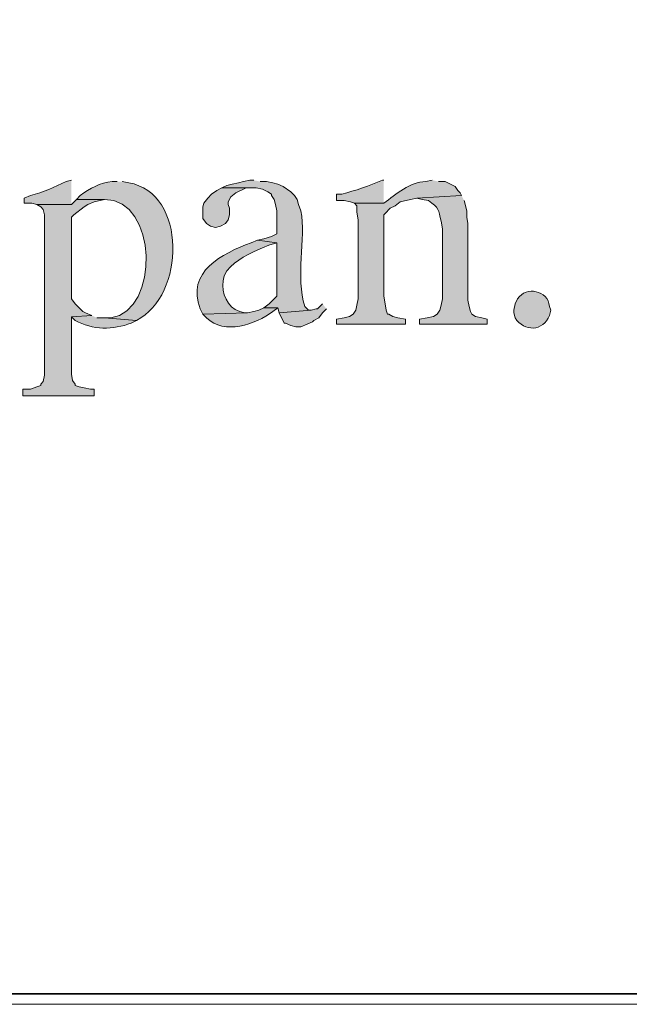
# Model space of a CAD drawing. Header units: inches. Extents: x 1352 to 2050, y -1711 to -1289.
# Tile 114 of 256: x 1972 to 1982, y -1710 to -1694. Entities that reach past the tile are written whole.
import ezdxf

# ---------------------------------------------------------------- set-up
doc = ezdxf.new("R2010")
doc.units = ezdxf.units.IN
doc.header["$MEASUREMENT"] = 0
doc.layers.add('图层 1', color=7, linetype='Continuous')

# ---------------------------------------------------------------- blocks, each defined once
blk = doc.blocks.new('block 10')
at = {"layer": '图层 1', "lineweight": 0}
blk.add_lwpolyline([(1754.306, -1289.756), (2049.659, -1289.756), (2049.659, -1710.267), (1754.306, -1710.267), (1754.306, -1289.756)], dxfattribs=at)
blk = doc.blocks.new('block 13')
at = {"layer": '图层 1', "lineweight": 0}
blk.add_lwpolyline([(1754.306, -1289.756), (2049.659, -1289.756), (2049.659, -1710.267), (1754.306, -1710.267), (1754.306, -1289.756)], dxfattribs=at)
at = {"layer": '图层 1', "color": 250, "lineweight": 35, "true_color": 0x221814}
blk.add_lwpolyline([(1754.482, -1289.932), (2049.482, -1289.932), (2049.482, -1710.09), (1754.482, -1710.09), (1754.482, -1289.932)], dxfattribs=at)
blk = doc.blocks.new('block 14')
at = {"layer": '图层 1', "lineweight": 0}
blk.add_lwpolyline([(1754.306, -1289.756), (2049.659, -1289.756), (2049.659, -1710.267), (1754.306, -1710.267), (1754.306, -1289.756)], dxfattribs=at)
blk = doc.blocks.new('block 15')
at = {"layer": '图层 1', "lineweight": 0}
blk.add_lwpolyline([(1754.306, -1289.756), (2049.659, -1289.756), (2049.659, -1710.267), (1754.306, -1710.267), (1754.306, -1289.756)], dxfattribs=at)
blk = doc.blocks.new('block 16')
at = {"layer": '图层 1', "true_color": 0x221814}
h = blk.add_hatch(color=250, dxfattribs=at)
edge = h.paths.add_edge_path()
edge.add_spline(control_points=[(1972.517, -1696.582), (1972.517, -1696.582), (1972.432, -1696.604), (1972.432, -1696.604), (1972.24, -1696.696), (1972.047, -1696.785), (1971.84, -1696.836), (1971.84, -1696.836), (1971.733, -1696.879), (1971.733, -1696.879), (1971.733, -1696.879), (1971.733, -1696.963), (1971.733, -1696.963), (1971.733, -1696.963), (1971.861, -1696.963), (1971.861, -1696.963), (1971.861, -1696.963), (1971.945, -1696.985), (1971.945, -1696.985), (1971.945, -1696.985), (1972.517, -1696.985), (1972.517, -1696.985)], knot_values=[0, 0, 0, 0, 0.352778, 0.352778, 0.352778, 0.705556, 0.705556, 0.705556, 1.058333, 1.058333, 1.058333, 1.411111, 1.411111, 1.411111, 1.763889, 1.763889, 1.763889, 2.116667, 2.116667, 2.116667, 2.469444, 2.469444, 2.469444, 2.469444], degree=3, periodic=0)
edge.add_line((1972.517, -1696.985), (1972.517, -1696.582))
h = blk.add_hatch(color=250, dxfattribs=at)
edge = h.paths.add_edge_path()
edge.add_spline(control_points=[(1973.279, -1696.604), (1973.279, -1696.604), (1973.194, -1696.604), (1973.194, -1696.604), (1972.997, -1696.625), (1972.82, -1696.718), (1972.665, -1696.836), (1972.665, -1696.836), (1972.602, -1696.9), (1972.602, -1696.9), (1972.602, -1696.9), (1973.067, -1696.9), (1973.067, -1696.9), (1973.954, -1696.897), (1973.985, -1698.75), (1973.173, -1698.869), (1973.173, -1698.869), (1973.067, -1698.869), (1973.067, -1698.869), (1973.067, -1698.869), (1973.596, -1698.911), (1973.596, -1698.911), (1974.412, -1698.504), (1974.439, -1696.787), (1973.469, -1696.625), (1973.469, -1696.625), (1973.363, -1696.604), (1973.363, -1696.604)], knot_values=[0, 0, 0, 0, 0.352778, 0.352778, 0.352778, 0.705556, 0.705556, 0.705556, 1.058333, 1.058333, 1.058333, 1.411111, 1.411111, 1.411111, 1.763889, 1.763889, 1.763889, 2.116667, 2.116667, 2.116667, 2.469444, 2.469444, 2.469444, 2.822222, 2.822222, 2.822222, 3.175, 3.175, 3.175, 3.175], degree=3, periodic=0)
edge.add_line((1973.363, -1696.604), (1973.279, -1696.604))
h = blk.add_hatch(color=250, dxfattribs=at)
edge = h.paths.add_edge_path()
edge.add_spline(control_points=[(1975.544, -1696.582), (1975.544, -1696.582), (1975.48, -1696.582), (1975.48, -1696.582), (1975.48, -1696.582), (1975.374, -1696.604), (1975.374, -1696.604), (1975.374, -1696.604), (1975.289, -1696.625), (1975.289, -1696.625), (1975.289, -1696.625), (1975.184, -1696.646), (1975.184, -1696.646), (1975.184, -1696.646), (1975.099, -1696.667), (1975.099, -1696.667), (1975.099, -1696.667), (1975.015, -1696.709), (1975.015, -1696.709), (1975.015, -1696.709), (1975.586, -1696.709), (1975.586, -1696.709), (1975.586, -1696.709), (1975.692, -1696.731), (1975.692, -1696.731), (1975.692, -1696.731), (1975.777, -1696.773), (1975.777, -1696.773), (1975.777, -1696.773), (1975.84, -1696.815), (1975.84, -1696.815), (1975.84, -1696.815), (1975.84, -1696.836), (1975.84, -1696.836), (1975.84, -1696.836), (1975.882, -1696.9), (1975.882, -1696.9), (1975.882, -1696.9), (1975.904, -1696.985), (1975.904, -1696.985), (1975.904, -1696.985), (1975.925, -1697.09), (1975.925, -1697.09), (1975.925, -1697.09), (1975.925, -1697.472), (1975.925, -1697.472), (1975.925, -1697.472), (1975.84, -1697.514), (1975.84, -1697.514), (1975.84, -1697.514), (1975.713, -1697.556), (1975.713, -1697.556), (1975.713, -1697.556), (1975.607, -1697.577), (1975.607, -1697.577), (1975.607, -1697.577), (1975.925, -1697.619), (1975.925, -1697.619), (1975.925, -1697.619), (1975.925, -1698.509), (1975.925, -1698.509), (1975.925, -1698.509), (1975.798, -1698.635), (1975.798, -1698.635), (1975.798, -1698.635), (1975.713, -1698.699), (1975.713, -1698.699), (1975.713, -1698.699), (1975.946, -1698.699), (1975.946, -1698.699), (1975.946, -1698.699), (1975.967, -1698.784), (1975.967, -1698.784), (1975.967, -1698.784), (1976.496, -1698.741), (1976.496, -1698.741), (1976.496, -1698.741), (1976.454, -1698.741), (1976.454, -1698.741), (1976.454, -1698.741), (1976.39, -1698.677), (1976.39, -1698.677), (1976.236, -1698.197), (1976.413, -1697.557), (1976.327, -1697.09), (1976.327, -1697.09), (1976.285, -1696.985), (1976.285, -1696.985), (1976.285, -1696.985), (1976.263, -1696.9), (1976.263, -1696.9), (1976.263, -1696.9), (1976.221, -1696.836), (1976.221, -1696.836), (1976.221, -1696.836), (1976.158, -1696.773), (1976.158, -1696.773), (1976.158, -1696.773), (1976.03, -1696.688), (1976.03, -1696.688), (1976.03, -1696.688), (1975.946, -1696.646), (1975.946, -1696.646), (1975.946, -1696.646), (1975.861, -1696.625), (1975.861, -1696.625), (1975.861, -1696.625), (1975.755, -1696.604), (1975.755, -1696.604), (1975.755, -1696.604), (1975.65, -1696.604), (1975.65, -1696.604)], knot_values=[0, 0, 0, 0, 0.352778, 0.352778, 0.352778, 0.705556, 0.705556, 0.705556, 1.058333, 1.058333, 1.058333, 1.411111, 1.411111, 1.411111, 1.763889, 1.763889, 1.763889, 2.116667, 2.116667, 2.116667, 2.469444, 2.469444, 2.469444, 2.822222, 2.822222, 2.822222, 3.175, 3.175, 3.175, 3.527778, 3.527778, 3.527778, 3.880556, 3.880556, 3.880556, 4.233333, 4.233333, 4.233333, 4.586111, 4.586111, 4.586111, 4.938889, 4.938889, 4.938889, 5.291667, 5.291667, 5.291667, 5.644444, 5.644444, 5.644444, 5.997222, 5.997222, 5.997222, 6.35, 6.35, 6.35, 6.702778, 6.702778, 6.702778, 7.055556, 7.055556, 7.055556, 7.408333, 7.408333, 7.408333, 7.761111, 7.761111, 7.761111, 8.113889, 8.113889, 8.113889, 8.466667, 8.466667, 8.466667, 8.819444, 8.819444, 8.819444, 9.172222, 9.172222, 9.172222, 9.525, 9.525, 9.525, 9.877778, 9.877778, 9.877778, 10.230556, 10.230556, 10.230556, 10.583333, 10.583333, 10.583333, 10.936111, 10.936111, 10.936111, 11.288889, 11.288889, 11.288889, 11.641667, 11.641667, 11.641667, 11.994444, 11.994444, 11.994444, 12.347222, 12.347222, 12.347222, 12.7, 12.7, 12.7, 13.052778, 13.052778, 13.052778, 13.052778], degree=3, periodic=0)
edge.add_line((1975.65, -1696.604), (1975.544, -1696.582))
h = blk.add_hatch(color=250, dxfattribs=at)
edge = h.paths.add_edge_path()
edge.add_spline(control_points=[(1978.507, -1696.582), (1978.507, -1696.582), (1978.401, -1696.604), (1978.401, -1696.604), (1978.137, -1696.604), (1977.907, -1696.817), (1977.703, -1696.963), (1977.703, -1696.963), (1977.216, -1696.963), (1977.216, -1696.963), (1977.216, -1696.963), (1977.258, -1697.005), (1977.258, -1697.005), (1977.258, -1697.005), (1977.258, -1697.112), (1977.258, -1697.112), (1977.258, -1697.112), (1977.279, -1697.238), (1977.279, -1697.238), (1977.279, -1697.238), (1977.279, -1698.551), (1977.279, -1698.551), (1977.279, -1698.551), (1977.258, -1698.657), (1977.258, -1698.657), (1977.258, -1698.657), (1977.237, -1698.741), (1977.237, -1698.741), (1977.237, -1698.741), (1977.194, -1698.805), (1977.194, -1698.805), (1977.194, -1698.805), (1977.131, -1698.847), (1977.131, -1698.847), (1977.131, -1698.847), (1977.046, -1698.868), (1977.046, -1698.868), (1977.046, -1698.868), (1976.919, -1698.89), (1976.919, -1698.89), (1976.919, -1698.89), (1976.919, -1698.974), (1976.919, -1698.974), (1976.919, -1698.974), (1978.062, -1698.974), (1978.062, -1698.974), (1978.062, -1698.974), (1978.062, -1698.89), (1978.062, -1698.89), (1978.062, -1698.89), (1977.935, -1698.868), (1977.935, -1698.868), (1977.935, -1698.868), (1977.851, -1698.847), (1977.851, -1698.847), (1977.851, -1698.847), (1977.787, -1698.805), (1977.787, -1698.805), (1977.787, -1698.805), (1977.766, -1698.805), (1977.766, -1698.805), (1977.766, -1698.805), (1977.745, -1698.741), (1977.745, -1698.741), (1977.745, -1698.741), (1977.724, -1698.635), (1977.724, -1698.635), (1977.724, -1698.635), (1977.703, -1698.509), (1977.703, -1698.509), (1977.703, -1698.509), (1977.703, -1697.154), (1977.703, -1697.154), (1977.703, -1697.154), (1977.724, -1697.133), (1977.724, -1697.133), (1977.724, -1697.133), (1977.809, -1697.048), (1977.809, -1697.048), (1977.809, -1697.048), (1977.893, -1697.005), (1977.893, -1697.005), (1977.893, -1697.005), (1977.977, -1696.942), (1977.977, -1696.942), (1977.977, -1696.942), (1978.147, -1696.9), (1978.147, -1696.9), (1978.147, -1696.9), (1978.253, -1696.879), (1978.253, -1696.879), (1978.253, -1696.879), (1978.994, -1696.836), (1978.994, -1696.836), (1978.994, -1696.836), (1978.972, -1696.794), (1978.972, -1696.794), (1978.972, -1696.794), (1978.93, -1696.752), (1978.93, -1696.752), (1978.93, -1696.752), (1978.888, -1696.688), (1978.888, -1696.688), (1978.888, -1696.688), (1978.719, -1696.604), (1978.719, -1696.604), (1978.719, -1696.604), (1978.613, -1696.604), (1978.613, -1696.604)], knot_values=[0, 0, 0, 0, 0.352778, 0.352778, 0.352778, 0.705556, 0.705556, 0.705556, 1.058333, 1.058333, 1.058333, 1.411111, 1.411111, 1.411111, 1.763889, 1.763889, 1.763889, 2.116667, 2.116667, 2.116667, 2.469444, 2.469444, 2.469444, 2.822222, 2.822222, 2.822222, 3.175, 3.175, 3.175, 3.527778, 3.527778, 3.527778, 3.880556, 3.880556, 3.880556, 4.233333, 4.233333, 4.233333, 4.586111, 4.586111, 4.586111, 4.938889, 4.938889, 4.938889, 5.291667, 5.291667, 5.291667, 5.644444, 5.644444, 5.644444, 5.997222, 5.997222, 5.997222, 6.35, 6.35, 6.35, 6.702778, 6.702778, 6.702778, 7.055556, 7.055556, 7.055556, 7.408333, 7.408333, 7.408333, 7.761111, 7.761111, 7.761111, 8.113889, 8.113889, 8.113889, 8.466667, 8.466667, 8.466667, 8.819444, 8.819444, 8.819444, 9.172222, 9.172222, 9.172222, 9.525, 9.525, 9.525, 9.877778, 9.877778, 9.877778, 10.230556, 10.230556, 10.230556, 10.583333, 10.583333, 10.583333, 10.936111, 10.936111, 10.936111, 11.288889, 11.288889, 11.288889, 11.641667, 11.641667, 11.641667, 11.994444, 11.994444, 11.994444, 12.347222, 12.347222, 12.347222, 12.7, 12.7, 12.7, 12.7], degree=3, periodic=0)
edge.add_line((1978.613, -1696.604), (1978.507, -1696.582))
h = blk.add_hatch(color=250, dxfattribs=at)
edge = h.paths.add_edge_path()
edge.add_spline(control_points=[(1977.703, -1696.582), (1977.703, -1696.582), (1977.681, -1696.582), (1977.681, -1696.582), (1977.468, -1696.678), (1977.229, -1696.752), (1977.004, -1696.815), (1977.004, -1696.815), (1976.919, -1696.815), (1976.919, -1696.815), (1976.919, -1696.815), (1976.919, -1696.921), (1976.919, -1696.921), (1976.919, -1696.921), (1977.047, -1696.921), (1977.047, -1696.921), (1977.047, -1696.921), (1977.152, -1696.942), (1977.152, -1696.942), (1977.152, -1696.942), (1977.216, -1696.963), (1977.216, -1696.963), (1977.216, -1696.963), (1977.703, -1696.963), (1977.703, -1696.963)], knot_values=[0, 0, 0, 0, 0.352778, 0.352778, 0.352778, 0.705556, 0.705556, 0.705556, 1.058333, 1.058333, 1.058333, 1.411111, 1.411111, 1.411111, 1.763889, 1.763889, 1.763889, 2.116667, 2.116667, 2.116667, 2.469444, 2.469444, 2.469444, 2.822222, 2.822222, 2.822222, 2.822222], degree=3, periodic=0)
edge.add_line((1977.703, -1696.963), (1977.703, -1696.582))
for points in [[(1975.015, -1696.709), (1974.93, -1696.752), (1974.845, -1696.815), (1974.782, -1696.878), (1974.718, -1696.964), (1974.697, -1697.026), (1974.697, -1697.217), (1974.76, -1697.302), (1974.824, -1697.344), (1974.909, -1697.365), (1974.993, -1697.344), (1975.078, -1697.302), (1975.12, -1697.238), (1975.141, -1697.154), (1975.141, -1697.048), (1975.12, -1696.984), (1975.12, -1696.942), (1975.163, -1696.857), (1975.248, -1696.794), (1975.417, -1696.709), (1975.522, -1696.709)], [(1972.602, -1696.9), (1972.517, -1696.985), (1971.945, -1696.985), (1972.009, -1697.026), (1972.051, -1697.069), (1972.073, -1697.154), (1972.073, -1699.82), (1972.051, -1699.927), (1972.009, -1699.969), (1972.009, -1699.991), (1971.945, -1700.011), (1971.84, -1700.053), (1971.712, -1700.053), (1971.712, -1700.16), (1972.898, -1700.16), (1972.898, -1700.053), (1972.835, -1700.053), (1972.728, -1700.032), (1972.644, -1700.011), (1972.58, -1699.991), (1972.58, -1699.969), (1972.538, -1699.906), (1972.517, -1699.8), (1972.517, -1698.848), (1972.856, -1698.826), (1972.75, -1698.784), (1972.707, -1698.762), (1972.58, -1698.636), (1972.517, -1698.551), (1972.517, -1697.196), (1972.559, -1697.154), (1972.728, -1697.026), (1972.792, -1696.985), (1972.898, -1696.942), (1973.067, -1696.9)], [(1976.687, -1698.636), (1976.665, -1698.657), (1976.602, -1698.72), (1976.58, -1698.72), (1976.496, -1698.741), (1975.967, -1698.784), (1976.051, -1698.953), (1976.073, -1698.953), (1976.158, -1698.996), (1976.242, -1699.017), (1976.327, -1699.017), (1976.432, -1698.974), (1976.517, -1698.932), (1976.539, -1698.91), (1976.623, -1698.869), (1976.687, -1698.784), (1976.75, -1698.72)]]:
    blk.add_hatch(color=250, dxfattribs=at).paths.add_polyline_path(points)
h = blk.add_hatch(color=250, dxfattribs=at)
edge = h.paths.add_edge_path()
edge.add_spline(control_points=[(1978.994, -1696.836), (1978.994, -1696.836), (1978.253, -1696.879), (1978.253, -1696.879), (1978.253, -1696.879), (1978.338, -1696.9), (1978.338, -1696.9), (1978.338, -1696.9), (1978.443, -1696.921), (1978.443, -1696.921), (1978.619, -1697.035), (1978.612, -1697.08), (1978.655, -1697.26), (1978.655, -1697.26), (1978.676, -1697.387), (1978.676, -1697.387), (1978.676, -1697.387), (1978.676, -1698.551), (1978.676, -1698.551), (1978.676, -1698.551), (1978.655, -1698.657), (1978.655, -1698.657), (1978.655, -1698.657), (1978.634, -1698.741), (1978.634, -1698.741), (1978.634, -1698.741), (1978.591, -1698.805), (1978.591, -1698.805), (1978.591, -1698.805), (1978.528, -1698.847), (1978.528, -1698.847), (1978.528, -1698.847), (1978.423, -1698.869), (1978.423, -1698.869), (1978.423, -1698.869), (1978.295, -1698.89), (1978.295, -1698.89), (1978.295, -1698.89), (1978.295, -1698.974), (1978.295, -1698.974), (1978.295, -1698.974), (1979.418, -1698.974), (1979.418, -1698.974), (1979.418, -1698.974), (1979.418, -1698.89), (1979.418, -1698.89), (1979.418, -1698.89), (1979.333, -1698.869), (1979.333, -1698.869), (1979.333, -1698.869), (1979.227, -1698.847), (1979.227, -1698.847), (1979.227, -1698.847), (1979.163, -1698.805), (1979.163, -1698.805), (1979.163, -1698.805), (1979.142, -1698.762), (1979.142, -1698.762), (1979.142, -1698.762), (1979.121, -1698.678), (1979.121, -1698.678), (1979.121, -1698.678), (1979.1, -1698.572), (1979.1, -1698.572), (1979.1, -1698.572), (1979.1, -1697.302), (1979.1, -1697.302), (1979.1, -1697.302), (1979.079, -1697.197), (1979.079, -1697.197), (1979.079, -1697.197), (1979.079, -1697.091), (1979.079, -1697.091), (1979.079, -1697.091), (1979.036, -1696.921), (1979.036, -1696.921)], knot_values=[0, 0, 0, 0, 0.352778, 0.352778, 0.352778, 0.705556, 0.705556, 0.705556, 1.058333, 1.058333, 1.058333, 1.411111, 1.411111, 1.411111, 1.763889, 1.763889, 1.763889, 2.116667, 2.116667, 2.116667, 2.469444, 2.469444, 2.469444, 2.822222, 2.822222, 2.822222, 3.175, 3.175, 3.175, 3.527778, 3.527778, 3.527778, 3.880556, 3.880556, 3.880556, 4.233333, 4.233333, 4.233333, 4.586111, 4.586111, 4.586111, 4.938889, 4.938889, 4.938889, 5.291667, 5.291667, 5.291667, 5.644444, 5.644444, 5.644444, 5.997222, 5.997222, 5.997222, 6.35, 6.35, 6.35, 6.702778, 6.702778, 6.702778, 7.055556, 7.055556, 7.055556, 7.408333, 7.408333, 7.408333, 7.761111, 7.761111, 7.761111, 8.113889, 8.113889, 8.113889, 8.466667, 8.466667, 8.466667, 8.819444, 8.819444, 8.819444, 8.819444], degree=3, periodic=0)
edge.add_line((1979.036, -1696.921), (1978.994, -1696.836))
h = blk.add_hatch(color=250, dxfattribs=at)
edge = h.paths.add_edge_path()
edge.add_spline(control_points=[(1975.607, -1697.577), (1975.607, -1697.577), (1975.501, -1697.619), (1975.501, -1697.619), (1975.024, -1697.8), (1974.414, -1698.099), (1974.655, -1698.72), (1974.655, -1698.72), (1974.697, -1698.805), (1974.697, -1698.805), (1974.697, -1698.805), (1975.438, -1698.784), (1975.438, -1698.784), (1975.438, -1698.784), (1975.395, -1698.784), (1975.395, -1698.784), (1975.395, -1698.784), (1975.311, -1698.762), (1975.311, -1698.762), (1975.103, -1698.696), (1975.008, -1698.457), (1975.035, -1698.255), (1975.035, -1698.255), (1975.056, -1698.17), (1975.056, -1698.17), (1975.056, -1698.17), (1975.099, -1698.085), (1975.099, -1698.085), (1975.253, -1697.898), (1975.474, -1697.799), (1975.692, -1697.704), (1975.692, -1697.704), (1975.797, -1697.662), (1975.797, -1697.662), (1975.797, -1697.662), (1975.925, -1697.619), (1975.925, -1697.619)], knot_values=[0, 0, 0, 0, 0.352778, 0.352778, 0.352778, 0.705556, 0.705556, 0.705556, 1.058333, 1.058333, 1.058333, 1.411111, 1.411111, 1.411111, 1.763889, 1.763889, 1.763889, 2.116667, 2.116667, 2.116667, 2.469444, 2.469444, 2.469444, 2.822222, 2.822222, 2.822222, 3.175, 3.175, 3.175, 3.527778, 3.527778, 3.527778, 3.880556, 3.880556, 3.880556, 4.233333, 4.233333, 4.233333, 4.233333], degree=3, periodic=0)
edge.add_line((1975.925, -1697.619), (1975.607, -1697.577))
h = blk.add_hatch(color=250, dxfattribs=at)
edge = h.paths.add_edge_path()
edge.add_spline(control_points=[(1979.862, -1698.741), (1979.862, -1698.741), (1979.883, -1698.636), (1979.883, -1698.636), (1979.883, -1698.636), (1979.925, -1698.551), (1979.925, -1698.551), (1980.067, -1698.334), (1980.425, -1698.413), (1980.454, -1698.677), (1980.454, -1698.677), (1980.475, -1698.741), (1980.475, -1698.741), (1980.475, -1698.741), (1980.454, -1698.826), (1980.454, -1698.826), (1980.346, -1699.096), (1980.033, -1699.102), (1979.883, -1698.868), (1979.883, -1698.868), (1979.862, -1698.784), (1979.862, -1698.784), (1979.862, -1698.784), (1979.862, -1698.741), (1979.862, -1698.741)], knot_values=[0, 0, 0, 0, 0.352778, 0.352778, 0.352778, 0.705556, 0.705556, 0.705556, 1.058333, 1.058333, 1.058333, 1.411111, 1.411111, 1.411111, 1.763889, 1.763889, 1.763889, 2.116667, 2.116667, 2.116667, 2.469444, 2.469444, 2.469444, 2.822222, 2.822222, 2.822222, 2.822222], degree=3, periodic=0)
edge.add_line((1979.862, -1698.741), (1979.862, -1698.741))
h = blk.add_hatch(color=250, dxfattribs=at)
edge = h.paths.add_edge_path()
edge.add_spline(control_points=[(1975.713, -1698.699), (1975.713, -1698.699), (1975.629, -1698.741), (1975.629, -1698.741), (1975.629, -1698.741), (1975.544, -1698.763), (1975.544, -1698.763), (1975.544, -1698.763), (1975.438, -1698.784), (1975.438, -1698.784), (1975.438, -1698.784), (1974.697, -1698.805), (1974.697, -1698.805), (1974.697, -1698.805), (1974.76, -1698.868), (1974.76, -1698.868), (1975.059, -1699.161), (1975.571, -1698.973), (1975.861, -1698.763), (1975.861, -1698.763), (1975.946, -1698.699), (1975.946, -1698.699)], knot_values=[0, 0, 0, 0, 0.352778, 0.352778, 0.352778, 0.705556, 0.705556, 0.705556, 1.058333, 1.058333, 1.058333, 1.411111, 1.411111, 1.411111, 1.763889, 1.763889, 1.763889, 2.116667, 2.116667, 2.116667, 2.469444, 2.469444, 2.469444, 2.469444], degree=3, periodic=0)
edge.add_line((1975.946, -1698.699), (1975.713, -1698.699))
h = blk.add_hatch(color=250, dxfattribs=at)
edge = h.paths.add_edge_path()
edge.add_spline(control_points=[(1972.855, -1698.826), (1972.855, -1698.826), (1972.517, -1698.848), (1972.517, -1698.848), (1972.517, -1698.848), (1972.58, -1698.91), (1972.58, -1698.91), (1972.871, -1699.069), (1973.21, -1699.073), (1973.512, -1698.953), (1973.512, -1698.953), (1973.597, -1698.91), (1973.597, -1698.91), (1973.597, -1698.91), (1973.068, -1698.869), (1973.068, -1698.869), (1973.068, -1698.869), (1972.94, -1698.869), (1972.94, -1698.869)], knot_values=[0, 0, 0, 0, 0.352778, 0.352778, 0.352778, 0.705556, 0.705556, 0.705556, 1.058333, 1.058333, 1.058333, 1.411111, 1.411111, 1.411111, 1.763889, 1.763889, 1.763889, 2.116667, 2.116667, 2.116667, 2.116667], degree=3, periodic=0)
edge.add_line((1972.94, -1698.869), (1972.855, -1698.826))
at = {"layer": '图层 1', "lineweight": 0}
for points in [[(1754.306, -1289.756), (2049.659, -1289.756), (2049.659, -1710.267), (1754.306, -1710.267), (1754.306, -1289.756)], [(1975.015, -1696.709), (1974.93, -1696.752), (1974.845, -1696.815), (1974.782, -1696.878), (1974.718, -1696.964), (1974.697, -1697.026), (1974.697, -1697.217), (1974.76, -1697.302), (1974.824, -1697.344), (1974.909, -1697.365), (1974.993, -1697.344), (1975.078, -1697.302), (1975.12, -1697.238), (1975.141, -1697.154), (1975.141, -1697.048), (1975.12, -1696.984), (1975.12, -1696.942), (1975.163, -1696.857), (1975.248, -1696.794), (1975.417, -1696.709), (1975.522, -1696.709)], [(1972.602, -1696.9), (1972.517, -1696.985), (1971.945, -1696.985), (1972.009, -1697.026), (1972.051, -1697.069), (1972.073, -1697.154), (1972.073, -1699.82), (1972.051, -1699.927), (1972.009, -1699.969), (1972.009, -1699.991), (1971.945, -1700.011), (1971.84, -1700.053), (1971.712, -1700.053), (1971.712, -1700.16), (1972.898, -1700.16), (1972.898, -1700.053), (1972.835, -1700.053), (1972.728, -1700.032), (1972.644, -1700.011), (1972.58, -1699.991), (1972.58, -1699.969), (1972.538, -1699.906), (1972.517, -1699.8), (1972.517, -1698.848), (1972.856, -1698.826), (1972.75, -1698.784), (1972.707, -1698.762), (1972.58, -1698.636), (1972.517, -1698.551), (1972.517, -1697.196), (1972.559, -1697.154), (1972.728, -1697.026), (1972.792, -1696.985), (1972.898, -1696.942), (1973.067, -1696.9)], [(1976.687, -1698.636), (1976.665, -1698.657), (1976.602, -1698.72), (1976.58, -1698.72), (1976.496, -1698.741), (1975.967, -1698.784), (1976.051, -1698.953), (1976.073, -1698.953), (1976.158, -1698.996), (1976.242, -1699.017), (1976.327, -1699.017), (1976.432, -1698.974), (1976.517, -1698.932), (1976.539, -1698.91), (1976.623, -1698.869), (1976.687, -1698.784), (1976.75, -1698.72)]]:
    blk.add_lwpolyline(points, dxfattribs=at)
for points, knots in [([(1972.517, -1696.582), (1972.517, -1696.582), (1972.432, -1696.604), (1972.432, -1696.604), (1972.24, -1696.696), (1972.047, -1696.785), (1971.84, -1696.836), (1971.84, -1696.836), (1971.733, -1696.879), (1971.733, -1696.879), (1971.733, -1696.879), (1971.733, -1696.963), (1971.733, -1696.963), (1971.733, -1696.963), (1971.861, -1696.963), (1971.861, -1696.963), (1971.861, -1696.963), (1971.945, -1696.985), (1971.945, -1696.985), (1971.945, -1696.985), (1972.517, -1696.985), (1972.517, -1696.985)], [0, 0, 0, 0, 1, 1, 1, 2, 2, 2, 3, 3, 3, 4, 4, 4, 5, 5, 5, 6, 6, 6, 7, 7, 7, 7]), ([(1973.279, -1696.604), (1973.279, -1696.604), (1973.194, -1696.604), (1973.194, -1696.604), (1972.997, -1696.625), (1972.82, -1696.718), (1972.665, -1696.836), (1972.665, -1696.836), (1972.602, -1696.9), (1972.602, -1696.9), (1972.602, -1696.9), (1973.067, -1696.9), (1973.067, -1696.9), (1973.954, -1696.897), (1973.985, -1698.75), (1973.173, -1698.869), (1973.173, -1698.869), (1973.067, -1698.869), (1973.067, -1698.869), (1973.067, -1698.869), (1973.596, -1698.911), (1973.596, -1698.911), (1974.412, -1698.504), (1974.439, -1696.787), (1973.469, -1696.625), (1973.469, -1696.625), (1973.363, -1696.604), (1973.363, -1696.604)], [0, 0, 0, 0, 1, 1, 1, 2, 2, 2, 3, 3, 3, 4, 4, 4, 5, 5, 5, 6, 6, 6, 7, 7, 7, 8, 8, 8, 9, 9, 9, 9]), ([(1975.544, -1696.582), (1975.544, -1696.582), (1975.48, -1696.582), (1975.48, -1696.582), (1975.48, -1696.582), (1975.374, -1696.604), (1975.374, -1696.604), (1975.374, -1696.604), (1975.289, -1696.625), (1975.289, -1696.625), (1975.289, -1696.625), (1975.184, -1696.646), (1975.184, -1696.646), (1975.184, -1696.646), (1975.099, -1696.667), (1975.099, -1696.667), (1975.099, -1696.667), (1975.015, -1696.709), (1975.015, -1696.709), (1975.015, -1696.709), (1975.586, -1696.709), (1975.586, -1696.709), (1975.586, -1696.709), (1975.692, -1696.731), (1975.692, -1696.731), (1975.692, -1696.731), (1975.777, -1696.773), (1975.777, -1696.773), (1975.777, -1696.773), (1975.84, -1696.815), (1975.84, -1696.815), (1975.84, -1696.815), (1975.84, -1696.836), (1975.84, -1696.836), (1975.84, -1696.836), (1975.882, -1696.9), (1975.882, -1696.9), (1975.882, -1696.9), (1975.904, -1696.985), (1975.904, -1696.985), (1975.904, -1696.985), (1975.925, -1697.09), (1975.925, -1697.09), (1975.925, -1697.09), (1975.925, -1697.472), (1975.925, -1697.472), (1975.925, -1697.472), (1975.84, -1697.514), (1975.84, -1697.514), (1975.84, -1697.514), (1975.713, -1697.556), (1975.713, -1697.556), (1975.713, -1697.556), (1975.607, -1697.577), (1975.607, -1697.577), (1975.607, -1697.577), (1975.925, -1697.619), (1975.925, -1697.619), (1975.925, -1697.619), (1975.925, -1698.509), (1975.925, -1698.509), (1975.925, -1698.509), (1975.798, -1698.635), (1975.798, -1698.635), (1975.798, -1698.635), (1975.713, -1698.699), (1975.713, -1698.699), (1975.713, -1698.699), (1975.946, -1698.699), (1975.946, -1698.699), (1975.946, -1698.699), (1975.967, -1698.784), (1975.967, -1698.784), (1975.967, -1698.784), (1976.496, -1698.741), (1976.496, -1698.741), (1976.496, -1698.741), (1976.454, -1698.741), (1976.454, -1698.741), (1976.454, -1698.741), (1976.39, -1698.677), (1976.39, -1698.677), (1976.236, -1698.197), (1976.413, -1697.557), (1976.327, -1697.09), (1976.327, -1697.09), (1976.285, -1696.985), (1976.285, -1696.985), (1976.285, -1696.985), (1976.263, -1696.9), (1976.263, -1696.9), (1976.263, -1696.9), (1976.221, -1696.836), (1976.221, -1696.836), (1976.221, -1696.836), (1976.158, -1696.773), (1976.158, -1696.773), (1976.158, -1696.773), (1976.03, -1696.688), (1976.03, -1696.688), (1976.03, -1696.688), (1975.946, -1696.646), (1975.946, -1696.646), (1975.946, -1696.646), (1975.861, -1696.625), (1975.861, -1696.625), (1975.861, -1696.625), (1975.755, -1696.604), (1975.755, -1696.604), (1975.755, -1696.604), (1975.65, -1696.604), (1975.65, -1696.604)], [0, 0, 0, 0, 1, 1, 1, 2, 2, 2, 3, 3, 3, 4, 4, 4, 5, 5, 5, 6, 6, 6, 7, 7, 7, 8, 8, 8, 9, 9, 9, 10, 10, 10, 11, 11, 11, 12, 12, 12, 13, 13, 13, 14, 14, 14, 15, 15, 15, 16, 16, 16, 17, 17, 17, 18, 18, 18, 19, 19, 19, 20, 20, 20, 21, 21, 21, 22, 22, 22, 23, 23, 23, 24, 24, 24, 25, 25, 25, 26, 26, 26, 27, 27, 27, 28, 28, 28, 29, 29, 29, 30, 30, 30, 31, 31, 31, 32, 32, 32, 33, 33, 33, 34, 34, 34, 35, 35, 35, 36, 36, 36, 37, 37, 37, 37]), ([(1978.507, -1696.582), (1978.507, -1696.582), (1978.401, -1696.604), (1978.401, -1696.604), (1978.137, -1696.604), (1977.907, -1696.817), (1977.703, -1696.963), (1977.703, -1696.963), (1977.216, -1696.963), (1977.216, -1696.963), (1977.216, -1696.963), (1977.258, -1697.005), (1977.258, -1697.005), (1977.258, -1697.005), (1977.258, -1697.112), (1977.258, -1697.112), (1977.258, -1697.112), (1977.279, -1697.238), (1977.279, -1697.238), (1977.279, -1697.238), (1977.279, -1698.551), (1977.279, -1698.551), (1977.279, -1698.551), (1977.258, -1698.657), (1977.258, -1698.657), (1977.258, -1698.657), (1977.237, -1698.741), (1977.237, -1698.741), (1977.237, -1698.741), (1977.194, -1698.805), (1977.194, -1698.805), (1977.194, -1698.805), (1977.131, -1698.847), (1977.131, -1698.847), (1977.131, -1698.847), (1977.046, -1698.868), (1977.046, -1698.868), (1977.046, -1698.868), (1976.919, -1698.89), (1976.919, -1698.89), (1976.919, -1698.89), (1976.919, -1698.974), (1976.919, -1698.974), (1976.919, -1698.974), (1978.062, -1698.974), (1978.062, -1698.974), (1978.062, -1698.974), (1978.062, -1698.89), (1978.062, -1698.89), (1978.062, -1698.89), (1977.935, -1698.868), (1977.935, -1698.868), (1977.935, -1698.868), (1977.851, -1698.847), (1977.851, -1698.847), (1977.851, -1698.847), (1977.787, -1698.805), (1977.787, -1698.805), (1977.787, -1698.805), (1977.766, -1698.805), (1977.766, -1698.805), (1977.766, -1698.805), (1977.745, -1698.741), (1977.745, -1698.741), (1977.745, -1698.741), (1977.724, -1698.635), (1977.724, -1698.635), (1977.724, -1698.635), (1977.703, -1698.509), (1977.703, -1698.509), (1977.703, -1698.509), (1977.703, -1697.154), (1977.703, -1697.154), (1977.703, -1697.154), (1977.724, -1697.133), (1977.724, -1697.133), (1977.724, -1697.133), (1977.809, -1697.048), (1977.809, -1697.048), (1977.809, -1697.048), (1977.893, -1697.005), (1977.893, -1697.005), (1977.893, -1697.005), (1977.977, -1696.942), (1977.977, -1696.942), (1977.977, -1696.942), (1978.147, -1696.9), (1978.147, -1696.9), (1978.147, -1696.9), (1978.253, -1696.879), (1978.253, -1696.879), (1978.253, -1696.879), (1978.994, -1696.836), (1978.994, -1696.836), (1978.994, -1696.836), (1978.972, -1696.794), (1978.972, -1696.794), (1978.972, -1696.794), (1978.93, -1696.752), (1978.93, -1696.752), (1978.93, -1696.752), (1978.888, -1696.688), (1978.888, -1696.688), (1978.888, -1696.688), (1978.719, -1696.604), (1978.719, -1696.604), (1978.719, -1696.604), (1978.613, -1696.604), (1978.613, -1696.604)], [0, 0, 0, 0, 1, 1, 1, 2, 2, 2, 3, 3, 3, 4, 4, 4, 5, 5, 5, 6, 6, 6, 7, 7, 7, 8, 8, 8, 9, 9, 9, 10, 10, 10, 11, 11, 11, 12, 12, 12, 13, 13, 13, 14, 14, 14, 15, 15, 15, 16, 16, 16, 17, 17, 17, 18, 18, 18, 19, 19, 19, 20, 20, 20, 21, 21, 21, 22, 22, 22, 23, 23, 23, 24, 24, 24, 25, 25, 25, 26, 26, 26, 27, 27, 27, 28, 28, 28, 29, 29, 29, 30, 30, 30, 31, 31, 31, 32, 32, 32, 33, 33, 33, 34, 34, 34, 35, 35, 35, 36, 36, 36, 36]), ([(1977.703, -1696.582), (1977.703, -1696.582), (1977.681, -1696.582), (1977.681, -1696.582), (1977.468, -1696.678), (1977.229, -1696.752), (1977.004, -1696.815), (1977.004, -1696.815), (1976.919, -1696.815), (1976.919, -1696.815), (1976.919, -1696.815), (1976.919, -1696.921), (1976.919, -1696.921), (1976.919, -1696.921), (1977.047, -1696.921), (1977.047, -1696.921), (1977.047, -1696.921), (1977.152, -1696.942), (1977.152, -1696.942), (1977.152, -1696.942), (1977.216, -1696.963), (1977.216, -1696.963), (1977.216, -1696.963), (1977.703, -1696.963), (1977.703, -1696.963)], [0, 0, 0, 0, 1, 1, 1, 2, 2, 2, 3, 3, 3, 4, 4, 4, 5, 5, 5, 6, 6, 6, 7, 7, 7, 8, 8, 8, 8]), ([(1978.994, -1696.836), (1978.994, -1696.836), (1978.253, -1696.879), (1978.253, -1696.879), (1978.253, -1696.879), (1978.338, -1696.9), (1978.338, -1696.9), (1978.338, -1696.9), (1978.443, -1696.921), (1978.443, -1696.921), (1978.619, -1697.035), (1978.612, -1697.08), (1978.655, -1697.26), (1978.655, -1697.26), (1978.676, -1697.387), (1978.676, -1697.387), (1978.676, -1697.387), (1978.676, -1698.551), (1978.676, -1698.551), (1978.676, -1698.551), (1978.655, -1698.657), (1978.655, -1698.657), (1978.655, -1698.657), (1978.634, -1698.741), (1978.634, -1698.741), (1978.634, -1698.741), (1978.591, -1698.805), (1978.591, -1698.805), (1978.591, -1698.805), (1978.528, -1698.847), (1978.528, -1698.847), (1978.528, -1698.847), (1978.423, -1698.869), (1978.423, -1698.869), (1978.423, -1698.869), (1978.295, -1698.89), (1978.295, -1698.89), (1978.295, -1698.89), (1978.295, -1698.974), (1978.295, -1698.974), (1978.295, -1698.974), (1979.418, -1698.974), (1979.418, -1698.974), (1979.418, -1698.974), (1979.418, -1698.89), (1979.418, -1698.89), (1979.418, -1698.89), (1979.333, -1698.869), (1979.333, -1698.869), (1979.333, -1698.869), (1979.227, -1698.847), (1979.227, -1698.847), (1979.227, -1698.847), (1979.163, -1698.805), (1979.163, -1698.805), (1979.163, -1698.805), (1979.142, -1698.762), (1979.142, -1698.762), (1979.142, -1698.762), (1979.121, -1698.678), (1979.121, -1698.678), (1979.121, -1698.678), (1979.1, -1698.572), (1979.1, -1698.572), (1979.1, -1698.572), (1979.1, -1697.302), (1979.1, -1697.302), (1979.1, -1697.302), (1979.079, -1697.197), (1979.079, -1697.197), (1979.079, -1697.197), (1979.079, -1697.091), (1979.079, -1697.091), (1979.079, -1697.091), (1979.036, -1696.921), (1979.036, -1696.921)], [0, 0, 0, 0, 1, 1, 1, 2, 2, 2, 3, 3, 3, 4, 4, 4, 5, 5, 5, 6, 6, 6, 7, 7, 7, 8, 8, 8, 9, 9, 9, 10, 10, 10, 11, 11, 11, 12, 12, 12, 13, 13, 13, 14, 14, 14, 15, 15, 15, 16, 16, 16, 17, 17, 17, 18, 18, 18, 19, 19, 19, 20, 20, 20, 21, 21, 21, 22, 22, 22, 23, 23, 23, 24, 24, 24, 25, 25, 25, 25]), ([(1975.607, -1697.577), (1975.607, -1697.577), (1975.501, -1697.619), (1975.501, -1697.619), (1975.024, -1697.8), (1974.414, -1698.099), (1974.655, -1698.72), (1974.655, -1698.72), (1974.697, -1698.805), (1974.697, -1698.805), (1974.697, -1698.805), (1975.438, -1698.784), (1975.438, -1698.784), (1975.438, -1698.784), (1975.395, -1698.784), (1975.395, -1698.784), (1975.395, -1698.784), (1975.311, -1698.762), (1975.311, -1698.762), (1975.103, -1698.696), (1975.008, -1698.457), (1975.035, -1698.255), (1975.035, -1698.255), (1975.056, -1698.17), (1975.056, -1698.17), (1975.056, -1698.17), (1975.099, -1698.085), (1975.099, -1698.085), (1975.253, -1697.898), (1975.474, -1697.799), (1975.692, -1697.704), (1975.692, -1697.704), (1975.797, -1697.662), (1975.797, -1697.662), (1975.797, -1697.662), (1975.925, -1697.619), (1975.925, -1697.619)], [0, 0, 0, 0, 1, 1, 1, 2, 2, 2, 3, 3, 3, 4, 4, 4, 5, 5, 5, 6, 6, 6, 7, 7, 7, 8, 8, 8, 9, 9, 9, 10, 10, 10, 11, 11, 11, 12, 12, 12, 12]), ([(1979.862, -1698.741), (1979.862, -1698.741), (1979.883, -1698.636), (1979.883, -1698.636), (1979.883, -1698.636), (1979.925, -1698.551), (1979.925, -1698.551), (1980.067, -1698.334), (1980.425, -1698.413), (1980.454, -1698.677), (1980.454, -1698.677), (1980.475, -1698.741), (1980.475, -1698.741), (1980.475, -1698.741), (1980.454, -1698.826), (1980.454, -1698.826), (1980.346, -1699.096), (1980.033, -1699.102), (1979.883, -1698.868), (1979.883, -1698.868), (1979.862, -1698.784), (1979.862, -1698.784), (1979.862, -1698.784), (1979.862, -1698.741), (1979.862, -1698.741)], [0, 0, 0, 0, 1, 1, 1, 2, 2, 2, 3, 3, 3, 4, 4, 4, 5, 5, 5, 6, 6, 6, 7, 7, 7, 8, 8, 8, 8]), ([(1975.713, -1698.699), (1975.713, -1698.699), (1975.629, -1698.741), (1975.629, -1698.741), (1975.629, -1698.741), (1975.544, -1698.763), (1975.544, -1698.763), (1975.544, -1698.763), (1975.438, -1698.784), (1975.438, -1698.784), (1975.438, -1698.784), (1974.697, -1698.805), (1974.697, -1698.805), (1974.697, -1698.805), (1974.76, -1698.868), (1974.76, -1698.868), (1975.059, -1699.161), (1975.571, -1698.973), (1975.861, -1698.763), (1975.861, -1698.763), (1975.946, -1698.699), (1975.946, -1698.699)], [0, 0, 0, 0, 1, 1, 1, 2, 2, 2, 3, 3, 3, 4, 4, 4, 5, 5, 5, 6, 6, 6, 7, 7, 7, 7]), ([(1972.855, -1698.826), (1972.855, -1698.826), (1972.517, -1698.848), (1972.517, -1698.848), (1972.517, -1698.848), (1972.58, -1698.91), (1972.58, -1698.91), (1972.871, -1699.069), (1973.21, -1699.073), (1973.512, -1698.953), (1973.512, -1698.953), (1973.597, -1698.91), (1973.597, -1698.91), (1973.597, -1698.91), (1973.068, -1698.869), (1973.068, -1698.869), (1973.068, -1698.869), (1972.94, -1698.869), (1972.94, -1698.869)], [0, 0, 0, 0, 1, 1, 1, 2, 2, 2, 3, 3, 3, 4, 4, 4, 5, 5, 5, 6, 6, 6, 6])]:
    blk.add_open_spline(points, degree=3, knots=knots, dxfattribs=at)
blk = doc.blocks.new('block 9')
at = {"layer": '图层 1', "lineweight": 0}
blk.add_lwpolyline([(1754.306, -1289.756), (2049.659, -1289.756), (2049.659, -1710.267), (1754.306, -1710.267), (1754.306, -1289.756)], dxfattribs=at)
at = {"layer": '图层 1'}
for name in ['block 10', 'block 13', 'block 14', 'block 15', 'block 16']:
    blk.add_blockref(name, (0, 0), dxfattribs=at)
blk = doc.blocks.new('block 2')
at = {"layer": '图层 1'}
blk.add_blockref('block 9', (0, 0), dxfattribs=at)

msp = doc.modelspace()

# ---------------------------------------------------------------- block references
at = {"layer": '图层 1'}
msp.add_blockref('block 2', (0, 0), dxfattribs=at)

doc.saveas('drawing.dxf')
